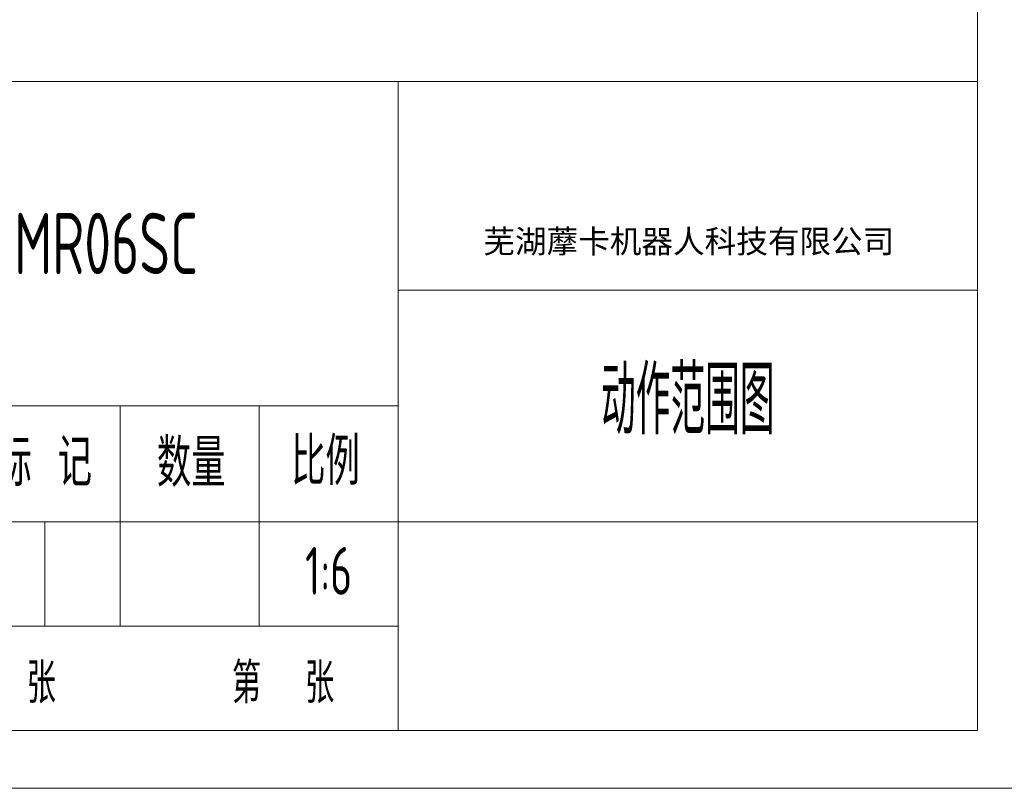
# Model space of a CAD drawing. Header units: millimetres. Extents: x -33 to 2421, y -2345 to -563.
# Tile 10 of 31: x 707 to 1217, y -2345 to -1947. Entities that reach past the tile are written whole.
import ezdxf
from ezdxf.enums import TextEntityAlignment as Align

# ---------------------------------------------------------------- set-up
doc = ezdxf.new("R2010")
doc.units = ezdxf.units.MM
doc.header["$LTSCALE"] = 0.3175
for name, color, linetype, lineweight in [('1轮廓实线层', 7, 'Continuous', 18), ('2细线层', 4, 'Continuous', 13), ('6文字层', 3, 'Continuous', 13), ('图框层', 7, 'Continuous', 18)]:
    doc.layers.add(name, color=color, linetype=linetype, lineweight=lineweight)
doc.styles.add('PC_TEXTSTYLE', font='ISOCP.SHX', dxfattribs={"width": 0.707, "bigfont": 'GBCBIG.SHX'})
doc.styles.add('仿宋体', font='txt')
doc.styles.add('标准汉字', font='gbenor.shx', dxfattribs={"bigfont": 'gbcbig.shx'})

# ---------------------------------------------------------------- blocks, each defined once
blk = doc.blocks.new('ZwmFrameMain_A4^_^无分区图框^_^portrait')
at = {"layer": '1轮廓实线层'}
for p in [(180, 287), (0, 0)]:
    blk.add_line(p, (180, 0), dxfattribs=at)
at = {"layer": '2细线层'}
blk.add_line((-25, -5), (185, -5), dxfattribs=at)
blk = doc.blocks.new('ZwmFrameMain_纵向标题栏')
at = {"layer": '1轮廓实线层'}
blk.add_line((-180, 56), (0, 56), dxfattribs=at)
at = {"layer": '2细线层', "color": 6, "linetype": 'Continuous'}
for p, q in [((-50, 0), (-50, 56)), ((-50, 38), (0, 38)), ((-180, 28), (-50, 28)), ((-74, 9), (-74, 28)), ((-62, 9), (-62, 28)), ((-100, 18), (0, 18)), ((-80.5, 9), (-80.5, 18)), ((-100, 9), (-50, 9))]:
    blk.add_line(p, q, dxfattribs=at)
at = {"layer": '6文字层', "color": 4, "linetype": 'Continuous', "insert": (-24.909, 42.088), "char_height": 2, "width": 55.18994, "attachment_point": 5, "style": '仿宋体'}
blk.add_mtext('芜湖藦卡机器人科技有限公司', dxfattribs=at)
at = {"layer": '6文字层', "color": 6, "attachment_point": 7, "style": '标准汉字'}
for s, insert, char_height, width in [('阶 段 标 记', (-94.98, 21.043), 4.1176, 30.425), ('数量', (-70.822, 21.005), 4.1176, 10.01875), ('比例', (-59.232, 21.154), 4.1176, 9.40625), ('共  张        第  张', (-88.369, 2.322), 3.5, 60.84375)]:
    blk.add_mtext(s, dxfattribs=dict(at, insert=insert, char_height=char_height, width=width))
at = {"layer": '6文字层', "color": 4, "style": 'PC_TEXTSTYLE', "flags": 8}
for tag, height, width, p, p2 in [('产品名称或材料标记', 5.294, 0.911854, (-90.887, 39.378), (-59.526, 39.378)), ('图样名称', 5.882, 2.846512, (-48.824, 25.543), (-1.176, 25.543)), ('图样代号', 5.882, 2.86875, (-48.824, 6.635), (-1.176, 6.635))]:
    blk.add_attdef(tag, text='', height=height, dxfattribs=dict(at, width=width)).set_placement(p, p2, align=Align.FIT)
at = {"layer": '6文字层', "color": 6, "style": 'PC_TEXTSTYLE', "width": 9.241641, "flags": 8}
blk.add_attdef('设计', text='', height=2.5, rotation=359.57685, dxfattribs=at).set_placement((-166.76, 23.515), (-157.519, 23.447), align=Align.FIT)
at = {"layer": '6文字层', "color": 6, "style": 'PC_TEXTSTYLE', "flags": 8}
for tag, height, width, p, p2 in [('审核', 2.5, 2.542374, (-166.6, 16.656), (-157.697, 16.656)), ('重量', 4.118, 1.685865, (-72.824, 11.882), (-63.176, 11.882)), ('比例', 4.118, 1.699352, (-60.824, 11.707), (-51.176, 11.707))]:
    blk.add_attdef(tag, text='', height=height, dxfattribs=dict(at, width=width)).set_placement(p, p2, align=Align.FIT)

msp = doc.modelspace()

# ---------------------------------------------------------------- block references
at = {"layer": '图框层', "xscale": 6, "yscale": 6, "zscale": 6}
msp.add_blockref('ZwmFrameMain_A4^_^无分区图框^_^portrait', (123.4058, -2314.8165), dxfattribs=at)
at = {"layer": '图框层'}
ref = msp.add_blockref('ZwmFrameMain_纵向标题栏', (1203.4058, -2314.8165), dxfattribs=dict(at, xscale=6, yscale=6, zscale=6))
ref.add_attrib('比例', '1:6', dxfattribs={"layer": '6文字层', "color": 6, "height": 24.70588, "style": 'PC_TEXTSTYLE', "width": 0.707}).set_placement((867.4058, -2244.5722), align=Align.CENTER)
ref.add_attrib('图样名称', '动作范围图', dxfattribs={"layer": '6文字层', "color": 4, "height": 35.29412, "style": 'PC_TEXTSTYLE', "width": 0.707}).set_placement((1053.4058, -2161.5575), align=Align.CENTER)
ref.add_attrib('产品名称或材料标记', 'MR06SC', dxfattribs={"layer": '6文字层', "color": 4, "height": 31.76471, "style": 'PC_TEXTSTYLE', "width": 0.707}).set_placement((752.1663, -2078.5503), align=Align.CENTER)

doc.saveas('drawing.dxf')
